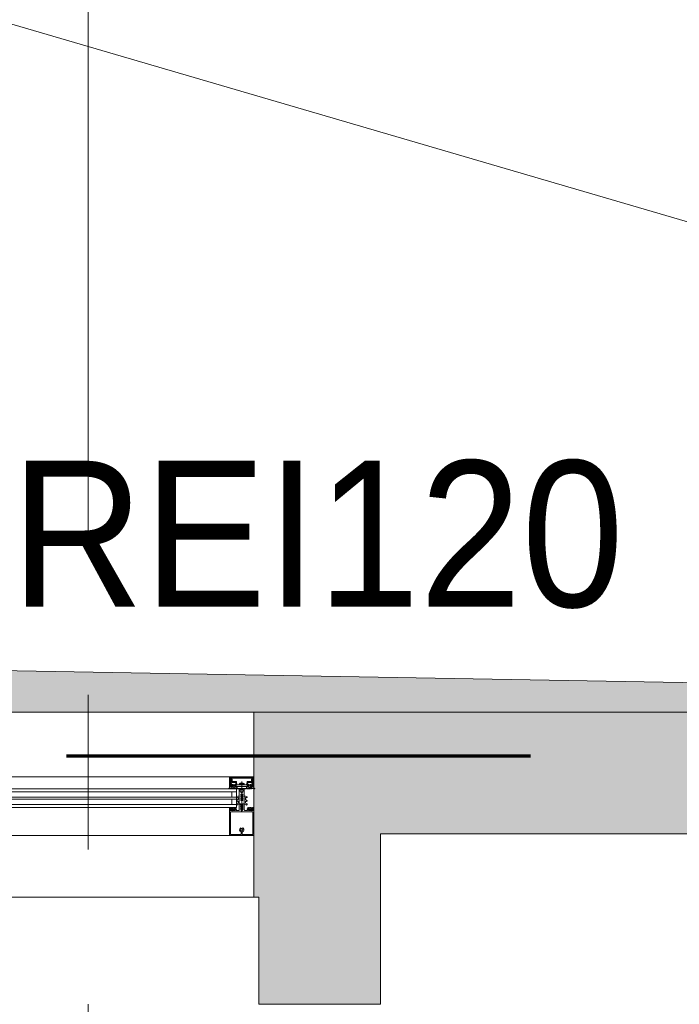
# Model space of a CAD drawing. Header units: centimetres. Extents: x -1737 to 22393, y -8842 to 3838.
# Tile 161 of 167: x 1160 to 1296, y 3156 to 3358. Entities that reach past the tile are written whole.
import ezdxf

# ---------------------------------------------------------------- set-up
doc = ezdxf.new("R2010")
doc.units = ezdxf.units.CM
doc.linetypes.add('Długa kreska', pattern=[142.875, 95.25, -47.625])
doc.linetypes.add('Oś', pattern=[222.25, 127, -31.75, 31.75, -31.75])
for name, color, linetype, lineweight in [('A-DETL', 90, 'Continuous', 9), ('A-DETL-GENF', 92, 'Continuous', 9), ('A-DETL-THIN', 151, 'Continuous', 9), ('A-GLAZ-CURT', 52, 'Continuous', 13), ('A-GLAZ-CWMG', 51, 'Continuous', 13), ('A-WALL', 113, 'Continuous', 13), ('A-WALL-PATT', 111, 'Continuous', 13), ('G-ANNO-TEXT', 231, 'Continuous', 13), ('S-GRID', 1, 'Continuous', 13)]:
    doc.layers.add(name, color=color, linetype=linetype, lineweight=lineweight)
doc.styles.add('Arial_8', font='arial.ttf', dxfattribs={"width": 0.9, "height": 30})

# ---------------------------------------------------------------- blocks, each defined once
blk = doc.blocks.new('Schueco_FWS-Glazing - SI_38mm_TripGlz-2507996-3_piętro I __3_90 m_ - stan projektowany')
at = {"layer": 'A-GLAZ-CURT', "lineweight": 9}
for p, q in [((-72.4, 3.8), (72.4, 3.8)), ((-72.4, 0), (-72.4, 3.8)), ((72.4, 3.8), (72.4, 0)), ((72.4, 0), (-72.4, 0))]:
    blk.add_line(p, q, dxfattribs=at)
at = {"layer": 'A-GLAZ-CURT'}
for p, q in [((-72.4, 3.2), (72.4, 3.2)), ((-72.4, 2.1), (72.4, 2.1)), ((-71.5, 2.1), (-71.5, 3.2)), ((71.5, 2.1), (71.5, 3.2)), ((-72.4, 1.7), (72.4, 1.7)), ((-72.4, 0.6), (72.4, 0.6)), ((-71.5, 0.6), (-71.5, 1.7)), ((71.5, 0.6), (71.5, 1.7))]:
    blk.add_line(p, q, dxfattribs=at)
blk = doc.blocks.new('Rectangular Mullion - SI_CovCap-20mm_Tran-55mm-V7-3_piętro I __3_90 m_ - stan projektowany')
at = {"layer": 'A-DETL-GENF'}
for p, q in [((-2.5, 9.45), (-2.5, 7.8)), ((-2.5, 9.39), (-2.5, 4.79)), ((2.37, 9.6), (-2.35, 9.6)), ((-2.29, 9.39), (-2.29, 4.79)), ((-0.12, 8.61), (-0.12, 8.55)), ((-0.12, 8.25), (-0.12, 8.13)), ((-0.1, 8.88), (-0.1, 9.34)), ((0.1, 9.34), (0.1, 8.88)), ((0.12, 8.55), (0.12, 8.61)), ((0.12, 8.13), (0.12, 8.25)), ((2.29, 9.39), (2.29, 4.79)), ((2.5, 7.8), (2.5, 9.45)), ((2.5, 9.39), (2.5, 4.79)), ((-2.26, 4.33), (-2.14, 4.43)), ((-2.22, 4.26), (-2.26, 4.28)), ((-2.04, 4.28), (-1.72, 4.28)), ((-2.02, 4.42), (-2.01, 4.41)), ((-1.98, 4.39), (-1.78, 4.39)), ((-1.72, 4.08), (-1.94, 4.08)), ((-1.74, 4.41), (-1.74, 4.42)), ((-1.67, 4.24), (-1.67, 4.13)), ((-1.62, 4.43), (-1.5, 4.33)), ((-1.5, 4.28), (-1.54, 4.26)), ((-0.5, 4.28), (-0.5, 3.15)), ((-0.18, 3.96), (-0.18, 4.1)), ((-0.08, 4.27), (-0.05, 4.28)), ((0, -1.48), (0, 4.68)), ((0.07, 4.27), (0.05, 4.28)), ((0.17, 3.96), (0.17, 4.1)), ((0.5, 3.15), (0.5, 4.28)), ((1.62, 4.43), (1.5, 4.33)), ((1.5, 4.28), (1.54, 4.26)), ((1.67, 4.24), (1.67, 4.13)), ((2.04, 4.28), (1.72, 4.28)), ((1.72, 4.08), (1.94, 4.08)), ((1.74, 4.41), (1.74, 4.42)), ((1.98, 4.39), (1.78, 4.39)), ((2.02, 4.42), (2.01, 4.41)), ((2.26, 4.33), (2.14, 4.43)), ((2.22, 4.26), (2.26, 4.28)), ((-2.35, 3.92), (-2.48, 3.92)), ((-2.37, 3.8), (-2.47, 3.8)), ((-2.09, 4.03), (-2.31, 3.93)), ((-1.9, 3.92), (-2.05, 3.86)), ((-1.8, 3.81), (-1.84, 3.9)), ((-1.7, 3.9), (-1.74, 3.81)), ((-1.58, 3.81), (-1.62, 3.9)), ((-1.48, 3.9), (-1.52, 3.82)), ((-1.35, 3.81), (-1.4, 3.9)), ((-0.78, 2.94), (-1.04, 3.09)), ((-0.78, 2.21), (-1.04, 2.36)), ((-0.91, 3.3), (-0.53, 3.08)), ((-0.91, 2.57), (-0.83, 2.52)), ((-0.75, 2.57), (-0.75, 2.89)), ((-0.75, 1.84), (-0.75, 2.16)), ((-0.5, 3.04), (-0.5, 1.52)), ((-0.45, 3.1), (-0.35, 3.1)), ((-0.21, 3.93), (-0.19, 3.94)), ((-0.19, 3.89), (-0.21, 3.91)), ((0.21, 3.93), (0.18, 3.94)), ((0.18, 3.89), (0.21, 3.91)), ((0.37, 3.1), (0.45, 3.1)), ((0.5, 3.04), (0.5, 1.52)), ((0.91, 3.3), (0.52, 3.08)), ((0.75, 2.57), (0.75, 2.89)), ((0.75, 1.84), (0.75, 2.16)), ((0.77, 2.94), (1.04, 3.09)), ((0.77, 2.21), (1.04, 2.36)), ((0.91, 2.57), (0.82, 2.52)), ((1.35, 3.81), (1.4, 3.9)), ((1.48, 3.9), (1.52, 3.82)), ((1.58, 3.81), (1.62, 3.9)), ((1.7, 3.9), (1.74, 3.81)), ((1.8, 3.81), (1.84, 3.9)), ((1.9, 3.92), (2.05, 3.86)), ((2.09, 4.03), (2.31, 3.93)), ((2.35, 3.92), (2.48, 3.92)), ((2.37, 3.8), (2.47, 3.8)), ((-0.76, 1.47), (-1.04, 1.63)), ((-0.91, 1.85), (-0.83, 1.8)), ((-0.55, 1.47), (-0.74, 1.47)), ((-0.3, 0.5), (-0.3, 0.28)), ((0.3, 0.5), (0.3, 0.28)), ((0.55, 1.47), (0.74, 1.47)), ((0.76, 1.47), (1.04, 1.63)), ((0.91, 1.85), (0.82, 1.8)), ((-2.6, 0), (-2.69, 0)), ((-2.34, -1.03), (-2.15, -1.46)), ((-2.32, -1.59), (-2.04, -1.59)), ((-2.18, -0.02), (-2.26, -0.17)), ((-2.06, -1.25), (-2.13, -1.09)), ((-2.07, -0.1), (-2.12, -0.02)), ((-2.1, -1.49), (-1.14, -1.49)), ((-1.88, -0.42), (-2.01, -0.42)), ((-2.01, -0.48), (-1.95, -0.48)), ((-1.96, -0.02), (-2, -0.1)), ((-1.98, -0.31), (-1.95, -0.36)), ((-1.98, -0.75), (-1.9, -0.85)), ((-1.34, -1.31), (-1.96, -1.31)), ((-1.85, -0.1), (-1.9, -0.02)), ((-1.84, -0.69), (-1.84, -0.57)), ((-1.83, -0.38), (-1.83, -0.36)), ((-1.74, -0.02), (-1.79, -0.1)), ((-1.79, -0.34), (-1.77, -0.35)), ((-1.79, -0.52), (-1.76, -0.52)), ((-1.67, -0.74), (-1.79, -0.74)), ((-1.74, -0.54), (-1.64, -0.7)), ((-1.72, -0.33), (-1.72, -0.32)), ((-1.72, -0.8), (-1.48, -0.8)), ((-1.63, -0.1), (-1.68, -0.02)), ((-1.67, -0.31), (-1.65, -0.32)), ((-1.6, -0.32), (-1.6, -0.3)), ((-1.52, -0.02), (-1.57, -0.1)), ((-1.56, -0.7), (-1.46, -0.54)), ((-1.55, -0.31), (-1.54, -0.32)), ((-1.41, -0.74), (-1.53, -0.74)), ((-1.49, -0.33), (-1.48, -0.32)), ((-1.41, -0.1), (-1.46, -0.02)), ((-1.44, -0.52), (-1.41, -0.52)), ((-1.43, -0.34), (-1.42, -0.36)), ((-1.38, -0.37), (-1.37, -0.37)), ((-1.36, -0.57), (-1.36, -0.69)), ((-1.3, -0.02), (-1.35, -0.1)), ((-1.3, -0.85), (-1.22, -0.75)), ((-1.25, -0.48), (-1.18, -0.48)), ((-1.2, -0.1), (-1.24, -0.02)), ((-1.07, -0.02), (-1.12, -0.1)), ((-1.09, -1.45), (-0.98, -0.84)), ((-0.95, -0.82), (-0.03, -0.82)), ((0.41, -1.04), (-0.41, -1.04)), ((-0.22, -1.18), (0.23, -1.18)), ((0.02, -0.82), (0.95, -0.82)), ((0.98, -0.84), (1.09, -1.45)), ((1.07, -0.02), (1.12, -0.1)), ((1.14, -1.49), (2.1, -1.49)), ((1.25, -0.48), (1.18, -0.48)), ((1.2, -0.1), (1.24, -0.02)), ((1.3, -0.85), (1.22, -0.75)), ((1.3, -0.02), (1.35, -0.1)), ((1.96, -1.31), (1.34, -1.31)), ((1.36, -0.57), (1.36, -0.69)), ((1.38, -0.37), (1.37, -0.37)), ((1.41, -0.1), (1.46, -0.02)), ((1.44, -0.52), (1.41, -0.52)), ((1.41, -0.74), (1.53, -0.74)), ((1.43, -0.34), (1.42, -0.36)), ((1.56, -0.7), (1.46, -0.54)), ((1.49, -0.33), (1.48, -0.32)), ((1.72, -0.8), (1.48, -0.8)), ((1.52, -0.02), (1.57, -0.1)), ((1.55, -0.31), (1.54, -0.32)), ((1.6, -0.32), (1.6, -0.3)), ((1.63, -0.1), (1.68, -0.02)), ((1.74, -0.54), (1.64, -0.7)), ((1.67, -0.31), (1.65, -0.32)), ((1.67, -0.74), (1.79, -0.74)), ((1.72, -0.33), (1.72, -0.32)), ((1.74, -0.02), (1.79, -0.1)), ((1.79, -0.52), (1.76, -0.52)), ((1.79, -0.34), (1.77, -0.35)), ((1.83, -0.38), (1.83, -0.36)), ((1.84, -0.69), (1.84, -0.57)), ((1.85, -0.1), (1.9, -0.02)), ((1.88, -0.42), (2.01, -0.42)), ((1.98, -0.75), (1.9, -0.85)), ((1.98, -0.31), (1.95, -0.36)), ((2.01, -0.48), (1.95, -0.48)), ((1.96, -0.02), (2, -0.1)), ((2.04, -1.59), (2.32, -1.59)), ((2.13, -1.09), (2.06, -1.25)), ((2.07, -0.1), (2.12, -0.02)), ((2.15, -1.46), (2.34, -1.03)), ((2.18, -0.02), (2.26, -0.17)), ((2.6, 0), (2.69, 0)), ((2.35, -2.5), (-2.35, -2.5)), ((2.13, -2.19), (-2.14, -2.19)), ((-2.13, -2.34), (2.12, -2.34))]:
    blk.add_line(p, q, dxfattribs=at)
at = {"layer": 'A-DETL-GENF', "flags": 128}
for points in [[(-0.15, 9.39), (-2.29, 9.39), (-2.29, 7.8)], [(2.29, 7.8), (2.29, 9.39), (0.15, 9.39)], [(-2.5, 4.9), (-2.5, 4.1), (-2.31, 4.1), (-2.23, 4.18), (-2.23, 4.24), (-2.35, 4.24), (-2.35, 4.47), (-1.91, 4.47)], [(-2.5, 3.94), (-2.5, 4.08), (-2.3, 4.08), (-2.25, 4.07)], [(-2.29, 4.9), (-2.29, 4.7), (2.29, 4.7), (2.29, 4.9)], [(-1.86, 4.47), (-1.41, 4.47), (-1.41, 4.24), (-1.53, 4.24), (-1.53, 4.18), (-1.45, 4.1), (-1.09, 4.1), (-1.09, 4.22), (-1.21, 4.22), (-1.21, 4.43), (-0.65, 4.43)], [(-1.51, 4.07), (-1.46, 4.08), (-1.26, 4.08), (-1.26, 3.89), (-1.3, 3.81)], [(-0.26, 0.58), (0, 0.8), (0, 1.1), (-0.2, 1.1), (-0.2, 1.3), (-0.1, 1.3), (-0.1, 1.46), (-0.2, 1.46), (-0.2, 1.66), (0, 1.66), (0, 1.83), (-0.2, 1.83), (-0.2, 2.03), (-0.1, 2.03), (-0.1, 2.2), (-0.2, 2.2), (-0.2, 2.4), (0, 2.4), (0, 4.3), (0, 2.4), (0.2, 2.4), (0.2, 2.2), (0.1, 2.2), (0.1, 2.03), (0.2, 2.03), (0.2, 1.83), (0, 1.83), (0, 1.66), (0.2, 1.66), (0.2, 1.46), (0.1, 1.46), (0.1, 1.3), (0.2, 1.3), (0.2, 1.1), (0, 1.1), (0, 0.8), (0.26, 0.58)], [(-0.25, 3.2), (-0.25, 3.29), (-0.2, 3.32), (-0.2, 3.44), (-0.25, 3.47), (-0.2, 3.5), (-0.2, 3.62), (-0.25, 3.65), (-0.2, 3.68), (-0.2, 3.8), (-0.25, 3.83), (-0.2, 3.86), (-0.2, 3.98), (-0.25, 4.01), (-0.2, 4.04), (-0.2, 4.16), (-0.25, 4.19), (-0.2, 4.22), (-0.2, 4.25), (-0.09, 4.45)], [(0.09, 4.45), (0.2, 4.25), (0.2, 4.13), (0.25, 4.1), (0.2, 4.07), (0.2, 3.95), (0.25, 3.92), (0.2, 3.89), (0.2, 3.77), (0.25, 3.74), (0.2, 3.71), (0.2, 3.59), (0.25, 3.56), (0.2, 3.53), (0.2, 3.41), (0.25, 3.38), (0.2, 3.35), (0.2, 3.23), (0.25, 3.2)], [(0.65, 4.43), (1.21, 4.43), (1.21, 4.22), (1.09, 4.22), (1.09, 4.1), (1.45, 4.1), (1.53, 4.18), (1.53, 4.24), (1.41, 4.24), (1.41, 4.47), (1.85, 4.47)], [(1.51, 4.07), (1.46, 4.08), (1.26, 4.08), (1.26, 3.89), (1.3, 3.81)], [(1.9, 4.47), (2.35, 4.47), (2.35, 4.24), (2.23, 4.24), (2.23, 4.18), (2.31, 4.1), (2.5, 4.1), (2.5, 4.9)], [(2.5, 3.94), (2.5, 4.08), (2.3, 4.08), (2.25, 4.07)], [(-0.2, 0.11), (-0.2, 0), (-0.5, 0), (-0.5, 3.07), (-0.18, 3.07), (-0.18, 3.88)], [(0.2, 0.11), (0.2, 0), (0.5, 0), (0.5, 3.07), (0.17, 3.07), (0.17, 3.88)], [(-2.5, -2.35), (-2.5, -0.5), (-2.39, -0.5), (-2.27, -0.86)], [(-2.48, -0.21), (-2.48, -0.48), (-2.07, -0.48)], [(-2.34, -1), (-2.34, -1.11), (-2.37, -1.22), (-2.37, -1.54)], [(-1.99, -1.64), (-1.99, -1.99), (-2.12, -1.99), (-2.12, -1.72), (-2.37, -1.72), (-2.37, -2.35), (2.37, -2.35), (2.37, -1.72), (2.12, -1.72), (2.12, -1.99), (1.99, -1.99), (1.99, -1.64)], [(-2.06, -0.93), (-2.14, -0.64), (-1.95, -0.64), (-1.95, -0.58), (-2.03, -0.5), (-2.35, -0.5), (-2.25, -0.87)], [(-2.18, -2.14), (-2.18, -1.78), (-2.32, -1.78), (-2.32, -2.14)], [(-1.92, -0.67), (-1.92, -0.68), (-1.97, -0.71)], [(-1.2, -0.42), (-1.32, -0.42), (-1.32, -0.39), (-1.19, -0.41)], [(-1.23, -0.71), (-1.28, -0.68), (-1.28, -0.67)], [(1.24, -1.23), (1.14, -0.64), (1.25, -0.64), (1.25, -0.58), (1.17, -0.5), (-1.17, -0.5), (-1.25, -0.58), (-1.25, -0.64), (-1.14, -0.64), (-1.24, -1.23)], [(-1.12, -0.48), (-0.98, -0.48), (-0.98, -0.09), (-1.02, -0.02)], [(0.52, -0.97), (0.54, -0.82), (-0.54, -0.82), (-0.52, -0.97)], [(1.12, -0.48), (0.98, -0.48), (0.98, -0.09), (1.02, -0.02)], [(1.2, -0.42), (1.32, -0.42), (1.32, -0.39), (1.19, -0.41)], [(1.23, -0.71), (1.28, -0.68), (1.28, -0.67)], [(1.92, -0.67), (1.92, -0.68), (1.97, -0.71)], [(2.25, -0.87), (2.35, -0.5), (2.03, -0.5), (1.95, -0.58), (1.95, -0.64), (2.14, -0.64), (2.06, -0.93)], [(2.48, -0.21), (2.48, -0.48), (2.07, -0.48)], [(2.33, -2.14), (2.33, -1.78), (2.19, -1.78), (2.19, -2.14)], [(2.27, -0.86), (2.39, -0.5), (2.5, -0.5), (2.5, -2.35)], [(2.37, -1.54), (2.37, -1.22), (2.34, -1.11), (2.34, -1)]]:
    blk.add_lwpolyline(points, dxfattribs=at)
for points in [[(0.97, 0), (-0.97, 0), (-0.97, -0.04), (0.97, -0.04)], [(0.97, -0.04), (-0.97, -0.04), (-0.97, -0.49), (0.97, -0.49)]]:
    blk.add_lwpolyline(points, close=True, dxfattribs=at)
at = {"layer": 'A-DETL-GENF'}
for centre, radius, start, end in [((-2.35, 9.45), 0.15, 90.0003, 179.9997), ((0, 8.4), 0.45, 107.4982, 231.0552), ((-0.22, 8.13), 0.1, 231.0552, 0), ((0, 8.4), 0.21, 143.7768, 216.2232), ((-0.15, 8.55), 0.03, 229.6807, 0), ((-0.15, 8.25), 0.03, 0, 130.3193), ((-0.15, 9.34), 0.05, 0.0077, 89.9923), ((-0.15, 8.88), 0.05, 287.4982, 0), ((0, 8.4), 0.24, 60, 120), ((0.15, 9.34), 0.05, 89.9791, 180.0209), ((0.15, 8.88), 0.05, 180, 252.583), ((0.15, 8.55), 0.03, 180, 310.3193), ((0.15, 8.25), 0.03, 49.6807, 180), ((0.22, 8.13), 0.1, 180, 308.9448), ((0, 8.4), 0.45, 308.9448, 72.583), ((0, 8.4), 0.21, 323.7768, 36.2232), ((2.35, 9.45), 0.15, 0.1055, 83.878), ((-2.24, 4.3), 0.03, 128.5798, 239.9915), ((-2.24, 4.1), 0.03, 255.4027, 14.3746), ((-2.23, 4.24), 0.02, 346.6587, 60.0171), ((-1.94, 4.17), 0.277, 166.6587, 194.3746), ((-2.08, 4.37), 0.08, 38.8475, 129.685), ((-2.04, 4.23), 0.0496, 92.7559, 159.6878), ((-1.94, 4.23), 0.148, 172.4164, 270.2404), ((-1.98, 4.44), 0.05, 218.8475, 270), ((-1.88, 4.46), 0.0255, 12.35, 167.65), ((-1.78, 4.44), 0.05, 270, 321.1528), ((-1.67, 4.37), 0.08, 50.315, 141.1528), ((-1.72, 4.23), 0.0499, 9.2263, 86.9893), ((-1.72, 4.13), 0.0502, 273.3323, 359.7322), ((-1.53, 4.24), 0.02, 119.9847, 193.341), ((-1.82, 4.17), 0.277, 345.6254, 13.341), ((-1.52, 4.1), 0.03, 165.6254, 284.5942), ((-1.52, 4.3), 0.03, 300.0085, 51.4202), ((-0.65, 4.28), 0.15, 359.9706, 90.0294), ((0.02, 4.1), 0.2, 120, 180), ((0, 4.4), 0.1, 28.7984, 151.2016), ((0, 4.2), 0.1, 90, 120), ((0, 4.2), 0.1, 60, 90), ((-0.03, 4.1), 0.2, 360, 60), ((0.65, 4.28), 0.15, 89.9706, 180.0294), ((1.52, 4.3), 0.03, 128.5798, 239.9915), ((1.52, 4.1), 0.03, 255.4058, 14.3746), ((1.53, 4.24), 0.02, 346.659, 60.0153), ((1.82, 4.17), 0.277, 166.659, 194.3746), ((1.67, 4.37), 0.08, 38.8472, 129.685), ((1.72, 4.23), 0.0499, 93.0107, 170.7737), ((1.72, 4.13), 0.0502, 180.2678, 266.6677), ((1.78, 4.44), 0.05, 218.8472, 270), ((1.88, 4.46), 0.0255, 12.35, 167.65), ((1.94, 4.23), 0.148, 269.7596, 7.5836), ((1.98, 4.44), 0.05, 270, 321.1525), ((2.08, 4.37), 0.08, 50.315, 141.1525), ((2.04, 4.23), 0.0496, 20.3122, 87.2441), ((2.23, 4.24), 0.02, 119.9829, 193.3413), ((1.94, 4.17), 0.277, 345.6254, 13.3413), ((2.24, 4.1), 0.03, 165.6254, 284.5973), ((2.24, 4.3), 0.03, 300.0085, 51.4202), ((-2.48, 3.94), 0.02, 180.0007, 269.9993), ((-2.43, 3.83), 0.059, 88.5974, 194.6036), ((-2.47, 3.82), 0.02, 194.6036, 270), ((-2.43, 4.82), 0.933, 269.587, 293.0035), ((-2.4, 4.8), 0.997, 271.4989, 290.69), ((-2.35, 4.02), 0.1, 270.0001, 294), ((-2.07, 3.99), 0.0337, 293.0035, 114), ((-1.89, 3.87), 0.05, 30.069, 110.536), ((-1.77, 3.83), 0.03, 210.0871, 329.9129), ((-1.66, 3.88), 0.0402, 27.7922, 152.3701), ((-1.55, 3.83), 0.0299, 210.122, 335.064), ((-1.44, 3.88), 0.0414, 28.176, 151.824), ((-1.33, 3.83), 0.0301, 210.1258, 329.8742), ((-0.98, 3.2), 0.125, 60, 240), ((-0.98, 2.47), 0.125, 60, 240), ((-0.8, 2.57), 0.05, 240, 360), ((-0.8, 2.89), 0.05, 360, 60), ((-0.8, 2.16), 0.05, 360, 60), ((-0.55, 3.04), 0.05, 360, 60), ((-0.45, 3.15), 0.05, 179.9899, 270.0101), ((-0.35, 3.2), 0.0999, 269.9704, 0.0296), ((-0.21, 3.92), 0.01, 120.0303, 239.9802), ((-0.2, 3.96), 0.02, 300.0303, 360), ((-0.2, 3.88), 0.02, 360, 59.9802), ((0.19, 3.96), 0.02, 180, 239.9697), ((0.19, 3.88), 0.02, 120.0198, 180), ((0.2, 3.92), 0.01, 300.0198, 59.9697), ((0.37, 3.23), 0.126, 191.5693, 265.5931), ((0.45, 3.15), 0.05, 270.9313, 359.9852), ((0.55, 3.04), 0.05, 120, 180), ((0.8, 2.89), 0.05, 120, 180), ((0.8, 2.57), 0.05, 180, 300), ((0.8, 2.16), 0.05, 120, 180), ((0.97, 3.2), 0.125, 300, 120), ((0.97, 2.47), 0.125, 300, 120), ((1.33, 3.83), 0.0301, 210.1258, 329.8742), ((1.44, 3.88), 0.0414, 28.176, 151.824), ((1.55, 3.83), 0.0299, 204.936, 329.878), ((1.66, 3.88), 0.0402, 27.6299, 152.2078), ((1.77, 3.83), 0.03, 210.0871, 329.9129), ((1.89, 3.87), 0.05, 69.464, 149.931), ((2.07, 3.99), 0.0337, 66, 246.9965), ((2.4, 4.8), 0.997, 249.31, 268.5011), ((2.43, 4.82), 0.933, 246.9965, 270.413), ((2.35, 4.02), 0.1, 246, 269.9999), ((2.43, 3.83), 0.059, 345.3964, 91.4026), ((2.47, 3.82), 0.02, 270, 345.3964), ((2.48, 3.94), 0.02, 270.0007, 359.9993), ((-0.98, 1.74), 0.125, 60, 240), ((-0.8, 1.84), 0.05, 240, 360), ((-0.74, 1.52), 0.05, 240, 270), ((-0.55, 1.52), 0.05, 270, 360), ((-0.2, 0.5), 0.1, 130, 180), ((-0.2, 0.28), 0.1, 180, 240), ((-0.3, 0.11), 0.1, 360, 60), ((0.3, 0.11), 0.1, 120, 180), ((0.2, 0.28), 0.1, 300, 360), ((0.2, 0.5), 0.1, 0, 50), ((0.55, 1.52), 0.05, 180, 270), ((0.74, 1.52), 0.05, 270, 300), ((0.8, 1.84), 0.05, 180, 300), ((0.97, 1.74), 0.125, 300, 120), ((-2.69, -0.03), 0.03, 89.9022, 261.6433), ((-2.73, -0.34), 0.286, 27.5921, 81.6433), ((-2.6, -0.2), 0.2, 80.4545, 89.9022), ((-2.61, -0.29), 0.291, 25.3637, 80.4545), ((-2.32, -1.54), 0.0512, 180.5709, 268.6482), ((-2.31, -0.14), 0.05, 205.3637, 330.1649), ((-2.29, -1.01), 0.06, 98.4417, 205), ((-2.27, -1), 0.07, 120.0064, 180), ((-2.34, -0.88), 0.07, 300.0064, 18), ((-2.31, -0.89), 0.06, 278.4417, 15), ((-2.15, -0.03), 0.03, 30.7154, 150.1649), ((-2.1, -1.44), 0.05, 205, 270), ((-2.08, -1.06), 0.06, 108.8192, 205), ((-2.12, -0.95), 0.06, 288.8192, 15), ((-2.04, -0.08), 0.0417, 215.132, 324.868), ((-2.01, -0.35), 0.065, 90, 270), ((-2.04, -0.48), 0.03, 0, 180), ((-1.96, -1.21), 0.1, 205, 270), ((-2.04, -1.64), 0.05, 0, 90.0001), ((-2.01, -0.33), 0.04, 29.9937, 90), ((-1.95, -0.73), 0.03, 120.0049, 219.9897), ((-1.93, -0.03), 0.03, 30.5887, 149.5346), ((-1.86, -0.31), 0.1, 210.0023, 269.1728), ((-1.95, -0.51), 0.03, 0.0185, 89.0948), ((-1.62, -0.59), 0.314, 165.4979, 194.5021), ((-1.84, -0.8), 0.08, 219.9967, 337.3844), ((-1.88, -0.37), 0.05, 270, 305.0779), ((-1.86, -0.37), 0.0339, 269.1783, 356.9975), ((-1.82, -0.08), 0.0415, 215.012, 324.988), ((-1.6, -0.77), 0.44, 54.1588, 125.0779), ((-1.79, -0.57), 0.05, 89.9897, 180.0103), ((-1.79, -0.69), 0.05, 179.9899, 270.0101), ((-1.8, -0.36), 0.0272, 60.011, 176.9853), ((-1.75, -0.32), 0.0316, 240.007, 341.9967), ((-1.76, -0.55), 0.03, 29.9936, 90.0121), ((-1.72, -0.85), 0.05, 90.0003, 157.3776), ((-1.71, -0.03), 0.03, 30.1448, 149.5346), ((-1.69, -0.33), 0.03, 45.0005, 162.0009), ((-1.67, -0.71), 0.03, 269.9936, 30.0024), ((-1.63, -0.3), 0.0316, 224.991, 327.0104), ((-1.6, -0.08), 0.043, 217.8436, 323.8234), ((-1.57, -0.32), 0.03, 30.0003, 146.9985), ((-1.53, -0.71), 0.03, 150.0027, 270.0013), ((-1.51, -0.31), 0.0316, 210.0026, 311.9974), ((-1.49, -0.03), 0.03, 30.3449, 149.5346), ((-1.46, -0.34), 0.03, 14.9955, 132.0028), ((-1.48, -0.85), 0.05, 22.6209, 90.0012), ((-1.44, -0.55), 0.03, 89.9893, 150.005), ((-1.36, -0.8), 0.08, 202.6228, 319.9969), ((-1.39, -0.35), 0.03, 195.0015, 296.9968), ((-1.38, -0.08), 0.0419, 215.4665, 324.6999), ((-1.41, -0.57), 0.05, 0.009, 89.991), ((-1.41, -0.69), 0.05, 270.0092, 359.9908), ((-1.35, -0.39), 0.03, 0.0112, 116.991), ((-1.32, -0.39), 0.03, 234.1588, 270), ((-1.34, -1.21), 0.1, 270, 350), ((-1.27, -0.03), 0.03, 30.3446, 149.7685), ((-1.25, -0.51), 0.03, 90, 193.1975), ((-1.58, -0.59), 0.314, 345.517, 13.1975), ((-1.24, -0.73), 0.03, 319.9887, 60.0017), ((-1.16, -0.08), 0.0416, 206.9541, 331.568), ((-1.2, -0.45), 0.033, 305.0901, 90), ((-1.19, -0.46), 0.05, 7.1737, 90.0088), ((-1.12, -0.45), 0.03, 187.1885, 269.997), ((-1.14, -1.44), 0.05, 270, 350), ((-1.05, -0.03), 0.03, 29.7965, 150.132), ((-0.95, -0.85), 0.03, 90, 170), ((-0.31, -0.92), 0.22, 193.9707, 242.728), ((0, -0.29), 0.921, 243.7078, 255.8284), ((0, -0.82), 0.0256, 12.6804, 167.3196), ((0, -0.29), 0.92, 284.1683, 296.293), ((0.31, -0.92), 0.22, 297.2746, 346.0268), ((0.95, -0.85), 0.03, 10, 90), ((1.05, -0.03), 0.03, 29.868, 150.2035), ((1.14, -1.44), 0.05, 190, 270), ((1.16, -0.08), 0.0416, 208.432, 333.0459), ((1.12, -0.45), 0.03, 270.003, 352.8115), ((1.19, -0.46), 0.05, 89.9912, 172.8263), ((1.2, -0.45), 0.033, 90, 234.9099), ((1.24, -0.73), 0.03, 119.9983, 220.0113), ((1.27, -0.03), 0.03, 30.2315, 149.6554), ((1.34, -1.21), 0.1, 190, 270), ((1.25, -0.51), 0.03, 346.8025, 90), ((1.58, -0.59), 0.314, 166.8025, 194.483), ((1.36, -0.8), 0.08, 220.0031, 337.3772), ((1.35, -0.39), 0.03, 63.009, 179.9888), ((1.32, -0.39), 0.03, 270, 305.8412), ((1.6, -0.77), 0.44, 54.9221, 125.8412), ((1.38, -0.08), 0.0419, 215.3001, 324.5335), ((1.41, -0.57), 0.05, 90.009, 179.991), ((1.41, -0.69), 0.05, 180.0092, 269.9908), ((1.39, -0.35), 0.03, 243.0032, 344.9985), ((1.46, -0.34), 0.03, 47.9972, 165.0045), ((1.44, -0.55), 0.03, 29.995, 90.0107), ((1.48, -0.85), 0.05, 89.9988, 157.3791), ((1.49, -0.03), 0.03, 30.4654, 149.6551), ((1.51, -0.31), 0.0316, 228.0026, 329.9974), ((1.53, -0.71), 0.03, 269.9987, 29.9973), ((1.57, -0.32), 0.03, 33.0015, 149.9997), ((1.6, -0.08), 0.043, 216.1766, 322.1564), ((1.63, -0.3), 0.0316, 212.9896, 315.009), ((1.67, -0.71), 0.03, 149.9976, 270.0064), ((1.69, -0.33), 0.03, 17.9991, 134.9995), ((1.71, -0.03), 0.03, 30.4654, 149.8552), ((1.75, -0.32), 0.0316, 198.0033, 299.993), ((1.72, -0.85), 0.05, 22.6224, 89.9997), ((1.76, -0.55), 0.03, 89.9879, 150.0064), ((1.84, -0.8), 0.08, 202.6156, 320.0033), ((1.82, -0.08), 0.0415, 215.012, 324.988), ((1.8, -0.36), 0.0272, 3.0147, 119.989), ((1.79, -0.57), 0.05, 359.9897, 90.0103), ((1.79, -0.69), 0.05, 269.9899, 0.0101), ((1.86, -0.37), 0.0339, 183.0025, 270.8217), ((1.88, -0.37), 0.05, 234.9221, 270), ((1.86, -0.31), 0.1, 270.8272, 329.9977), ((1.93, -0.03), 0.03, 30.4654, 149.4113), ((1.95, -0.51), 0.03, 90.9052, 179.9815), ((1.62, -0.59), 0.314, 345.4979, 14.5021), ((1.96, -1.21), 0.1, 270, 335), ((1.95, -0.73), 0.03, 320.0103, 59.9951), ((2.01, -0.33), 0.04, 90, 150.0063), ((2.04, -1.64), 0.05, 89.9981, 180.0017), ((2.04, -0.08), 0.0417, 215.132, 324.868), ((2.01, -0.35), 0.065, 270, 90), ((2.04, -0.48), 0.03, 0, 180), ((2.12, -0.95), 0.06, 165, 251.1808), ((2.08, -1.06), 0.06, 335, 71.1808), ((2.1, -1.44), 0.05, 270, 335), ((2.15, -0.03), 0.03, 29.8351, 149.2846), ((2.31, -0.89), 0.06, 165, 261.5583), ((2.31, -0.14), 0.05, 209.8351, 334.6363), ((2.34, -0.88), 0.07, 162, 239.9983), ((2.27, -1), 0.07, 0, 59.9983), ((2.29, -1.01), 0.06, 335, 81.5583), ((2.32, -1.54), 0.0498, 269.8262, 0.1735), ((2.61, -0.29), 0.291, 99.5455, 154.6363), ((2.73, -0.34), 0.286, 98.3567, 152.4079), ((2.6, -0.2), 0.2, 90.0978, 99.5455), ((2.69, -0.03), 0.03, 278.3567, 90.0978), ((-2.35, -2.35), 0.15, 179.9938, 270.0062), ((-2.13, -2.14), 0.2, 179.9718, 270.0352), ((-2.14, -2.14), 0.0499, 179.8796, 270.0225), ((2.12, -2.14), 0.2, 270.0295, 359.9723), ((2.13, -2.14), 0.0501, 270.0875, 359.9336), ((2.35, -2.35), 0.15, 270.0494, 359.9506)]:
    blk.add_arc(centre, radius, start, end, dxfattribs=at)
blk = doc.blocks.new('Rectangular Mullion - Schueco_FWS-50-SI_Tran_CovCap-20mm_Tran-55mm-2507769-3_piętro I __3_90 m_ - stan projektowany')
at = {"layer": 'A-GLAZ-CWMG', "lineweight": 9}
for p, q in [((1061.38, 3202.56), (1203.38, 3202.56)), ((1061.38, 3200.07), (1203.38, 3200.07)), ((1203.38, 3190.46), (1061.38, 3190.46))]:
    blk.add_line(p, q, dxfattribs=at)

msp = doc.modelspace()

# ---------------------------------------------------------------- hatches: boundary and pattern name
at = {"layer": 'A-DETL-GENF'}
msp.add_hatch(color=7, dxfattribs=at).paths.add_polyline_path([(1261.75, 3215.83), (1641.38, 3215.83), (622.03, 3233.71), (607.38, 3511.33), (607.38, 3215.83), (1234.38, 3215.83)], flags=0)
at = {"layer": 'A-WALL-PATT'}
msp.add_hatch(color=9, dxfattribs=at).paths.add_polyline_path([(1209.38, 3177.83), (1221.88, 3177.83), (1221.88, 3215.83), (1208.38, 3215.83), (1208.38, 3177.83)], flags=0)
h = msp.add_hatch(color=9, dxfattribs=at)
h.paths.add_polyline_path([(1657.38, 3190.83), (1669.38, 3190.83), (1669.38, 3215.83), (1221.88, 3215.83), (1221.88, 3190.83), (1641.38, 3190.83)], flags=0)
h.paths.add_polyline_path([(1694.38, 3190.83), (1700.3, 3190.83), (1704.78, 3215.83), (1694.38, 3215.83), (1694.38, 3199.27)], flags=0)
h = msp.add_hatch(color=9, dxfattribs=at)
h.paths.add_polyline_path([(1234.38, 2375.33), (1234.38, 2429.33), (1209.38, 2429.33), (1209.38, 2375.33)], flags=0)
h.paths.add_polyline_path([(1234.38, 2757.33), (1234.38, 2949.83), (1209.38, 2949.83), (1209.38, 2757.33)], flags=0)
h.paths.add_polyline_path([(1234.38, 3155.83), (1234.38, 3190.83), (1221.88, 3190.83), (1221.88, 3177.83), (1209.38, 3177.83), (1209.38, 3155.83)], flags=0)

# ---------------------------------------------------------------- linework, layer by layer
at = {"layer": 'A-DETL', "linetype": 'Długa kreska', "lineweight": 70}
msp.add_line((598.38, 3206.83), (1658.38, 3206.83), dxfattribs=at)
at = {"layer": 'A-DETL-THIN'}
for p, q in [((612.38, 3516.83), (1641.38, 3215.83)), ((1641.38, 3215.83), (622.03, 3233.71)), ((607.38, 3215.83), (1641.38, 3215.83))]:
    msp.add_line(p, q, dxfattribs=at)
at = {"layer": 'A-WALL', "lineweight": 9}
for p, q in [((1208.38, 3215.83), (1208.38, 3202.56)), ((1208.38, 3200.06), (1208.38, 3196.26)), ((1208.38, 3190.46), (1208.38, 3177.83)), ((1234.38, 3190.83), (1657.38, 3190.83)), ((1234.38, 3155.83), (1234.38, 3190.83)), ((1209.38, 3177.83), (1167.38, 3177.83)), ((1209.38, 3177.83), (1209.38, 3155.83)), ((1209.38, 3155.83), (1234.38, 3155.83))]:
    msp.add_line(p, q, dxfattribs=at)
at = {"layer": 'A-WALL'}
msp.add_line((1167.38, 3177.83), (608.38, 3177.83), dxfattribs=at)
at = {"layer": 'S-GRID', "linetype": 'Oś'}
msp.add_line((1174.38, 3600.33), (1174.38, 2843.33), dxfattribs=at)

# ---------------------------------------------------------------- block references
at = {"layer": 'A-GLAZ-CURT', "lineweight": 9, "rotation": 180}
msp.add_blockref('Schueco_FWS-Glazing - SI_38mm_TripGlz-2507996-3_piętro I __3_90 m_ - stan projektowany', (1132.38, 3200.06), dxfattribs=at)
at = {"layer": 'A-GLAZ-CWMG', "lineweight": 9}
msp.add_blockref('Rectangular Mullion - Schueco_FWS-50-SI_Tran_CovCap-20mm_Tran-55mm-2507769-3_piętro I __3_90 m_ - stan projektowany', (0, 0), dxfattribs=at)
at = {"layer": 'A-GLAZ-CWMG', "lineweight": 9, "rotation": 180}
msp.add_blockref('Rectangular Mullion - SI_CovCap-20mm_Tran-55mm-V7-3_piętro I __3_90 m_ - stan projektowany', (1205.88, 3200.06), dxfattribs=at)

# ---------------------------------------------------------------- texts
at = {"layer": 'G-ANNO-TEXT', "color": 1, "insert": (1158.53, 3267.43), "char_height": 30, "width": 129.8961, "attachment_point": 1, "line_spacing_factor": 0.936439, "style": 'Arial_8'}
msp.add_mtext('\\pxt3.81,7.62,11.43,15.24,19.05,22.86,26.67,30.48,34.29,38.1,41.91,45.72,49.53,53.34,57.15,60.96,64.77,68.58,72.39,76.2,80.01,83.82,87.63,91.44,95.25,99.06,102.87,106.68,110.49,114.3,118.11,121.92;{REI120}', dxfattribs=at)

doc.saveas('drawing.dxf')
